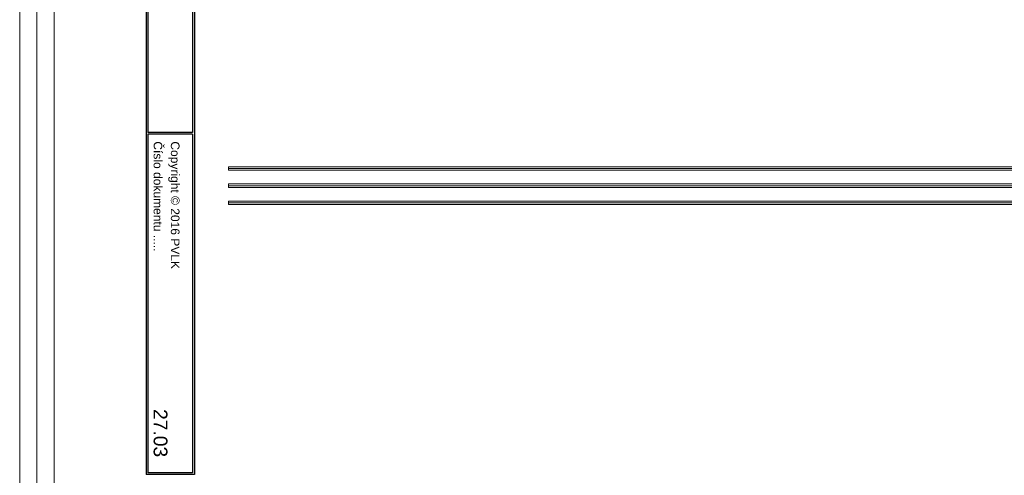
# Model space of a CAD drawing. Extents: x -74 to 5858, y 2827 to 3927.
# Tile 9 of 35: x 1063 to 1349, y 3041 to 3173. Entities that reach past the tile are written whole.
import ezdxf
from ezdxf.enums import TextEntityAlignment as Align

# ---------------------------------------------------------------- set-up
doc = ezdxf.new("R2010")
doc.units = 0
doc.header["$MEASUREMENT"] = 0
for name, color, linetype in [('__Bílá', 7, 'CONTINUOUS'), ('__Oranžová', 30, 'CONTINUOUS'), ('__Svmodrá', 4, 'CONTINUOUS'), ('__Vínová 220', 220, 'CONTINUOUS'), ('__Zelená', 3, 'CONTINUOUS')]:
    doc.layers.add(name, color=color, linetype=linetype)
doc.styles.add('Arial', font='arial.ttf')

msp = doc.modelspace()

# ---------------------------------------------------------------- linework, layer by layer
at = {"layer": '__Bílá'}
for p, q in [((1099.54, 3320), (1099.54, 3041)), ((1100.04, 3319.5), (1100.04, 3140.5)), ((1113.04, 3319.5), (1113.04, 3140.5)), ((1113.54, 3320), (1113.54, 3041)), ((1113.04, 3140.5), (1100.04, 3140.5)), ((1113.04, 3140), (1100.04, 3140)), ((1100.04, 3140), (1100.04, 3041.5)), ((1113.04, 3140), (1113.04, 3041.5)), ((1113.54, 3041), (1099.54, 3041)), ((1113.04, 3041.5), (1100.04, 3041.5))]:
    msp.add_line(p, q, dxfattribs=at)
at = {"layer": '__Oranžová', "lineweight": 0}
for p, q in [((1123.44, 3130.5), (1123.44, 3130)), ((1123.44, 3130.5), (1473.44, 3130.5)), ((1123.44, 3129.5), (1123.44, 3130)), ((1123.44, 3130), (1473.44, 3130)), ((1123.44, 3129.5), (1473.44, 3129.5))]:
    msp.add_line(p, q, dxfattribs=at)
at = {"layer": '__Svmodrá', "lineweight": 0}
for p, q in [((1123.44, 3125.5), (1123.44, 3125)), ((1123.44, 3125.5), (1473.44, 3125.5)), ((1123.44, 3124.5), (1123.44, 3125)), ((1123.44, 3125), (1473.44, 3125)), ((1123.44, 3124.5), (1473.44, 3124.5))]:
    msp.add_line(p, q, dxfattribs=at)
at = {"layer": '__Vínová 220', "lineweight": 0}
for p, q in [((1062.82, 3003.74), (1062.82, 3369.82)), ((1067.82, 3003.74), (1067.82, 3369.82)), ((1072.82, 3003.74), (1072.82, 3369.82))]:
    msp.add_line(p, q, dxfattribs=at)
at = {"layer": '__Zelená', "lineweight": 0}
for p, q in [((1123.44, 3120.5), (1123.44, 3120)), ((1123.44, 3120.5), (1473.44, 3120.5)), ((1123.44, 3119.5), (1123.44, 3120)), ((1123.44, 3120), (1473.44, 3120)), ((1123.44, 3119.5), (1473.44, 3119.5))]:
    msp.add_line(p, q, dxfattribs=at)

# ---------------------------------------------------------------- texts
at = {"layer": '__Bílá', "style": 'Arial'}
for s, p in [('Číslo dokumentu .....', (1101.72, 3137.9)), ('Copyright © 2016 PVLK', (1106.72, 3137.9))]:
    msp.add_text(s, height=2.5, rotation=270, dxfattribs=at).set_placement(p)
at = {"layer": '__Vínová 220', "style": 'Arial'}
msp.add_attdef('27.03', text='F.1.201', height=4, rotation=270, dxfattribs=at).set_placement((1101.72, 3046.08), align=Align.RIGHT)

doc.saveas('drawing.dxf')
